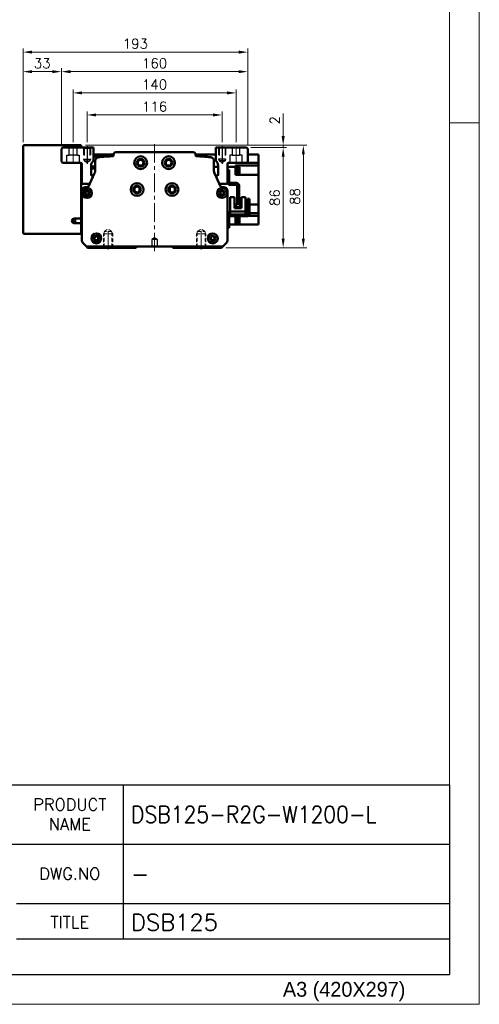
# Model space of a CAD drawing. Header units: millimetres. Extents: x 46891 to 50687, y 6223 to 10043.
# Tile 5 of 6: x 50293 to 50687, y 8529 to 9374. Entities that reach past the tile are written whole.
import ezdxf

# ---------------------------------------------------------------- set-up
doc = ezdxf.new("R2010")
doc.units = ezdxf.units.MM
doc.header["$LTSCALE"] = 0.5
for name, pattern in [('CENTER', [50.8, 31.75, -6.35, 6.35, -6.35]), ('HIDDEN', [9.525, 6.35, -3.175]), ('HIDDENX2', [19.05, 12.7, -6.35])]:
    doc.linetypes.add(name, pattern=pattern)
doc.layers.get('0').update_dxf_attribs({"lineweight": 20})
doc.layers.add('1', color=1, linetype='CENTER', lineweight=13)
doc.layers.add('외형선(ISO)', color=7, linetype='Continuous', lineweight=50)
for name, color, linetype in [('2', 2, 'HIDDENX2'), ('3', 3, 'Continuous'), ('C', 1, 'CENTER')]:
    doc.layers.add(name, color=color, linetype=linetype)
doc.styles.add('ACISOGDT', font='amgdt.shx')
doc.styles.add('DSR TEXT', font='romans.shx', dxfattribs={"bigfont": 'whgtxt.shx'})
doc.styles.get("Standard").update_dxf_attribs({"font": 'romans.shx', "bigfont": 'whgtxt.shx'})
doc.dimstyles.new('DSR', dxfattribs={"dimscale": 2, "dimtxt": 3, "dimasz": 3, "dimexe": 0.5, "dimexo": 0.5, "dimgap": 0.5, "dimtad": 1, "dimdsep": 46, "dimtxsty": 'Standard', "dimcen": 2.5, "dimclrd": 4, "dimclre": 4, "dimclrt": 2, "dimadec": 0, "dimazin": 2, "dimtfac": 1, "dimtmove": 0, "dimatfit": 3, "dimfxl": 0, "dimlwd": -1, "dimlwe": -1, "dimarcsym": 0})

# ---------------------------------------------------------------- blocks, each defined once
blk = doc.blocks.new('A$C13F00394')
at = {"layer": '3'}
for p, q in [((0, 32), (202.32, 32)), ((147.32, 32), (147.32, 6)), ((202.32, 32), (202.32, 0)), ((97.32, 22), (202.32, 22)), ((129.32, 12), (202.32, 12)), ((202.32, 6), (129.32, 6)), ((0, 0), (202.32, 0))]:
    blk.add_line(p, q, dxfattribs=at)
at = {"color": 7, "char_height": 2, "attachment_point": 5, "style": 'DSR TEXT'}
for s, insert in [('PRODUCT\\PNAME', (138.32, 27)), ('DWG.NO', (138.32, 17)), ('TITLE', (138.32, 8.83))]:
    blk.add_mtext(s, dxfattribs=dict(at, insert=insert))
blk = doc.blocks.new('A$C1C1952E1')
at = {"color": 1}
blk.add_lwpolyline([(0, 0), (420, 0), (420, 297), (0, 297)], close=True, dxfattribs=at)
at = {"color": 3}
blk.add_lwpolyline([(5, 5), (415, 5), (415, 292), (5, 292)], close=True, dxfattribs=at)
at = {"color": 7, "style": 'ACISOGDT'}
blk.add_text('A3 (420X297)', height=2.5, dxfattribs=at).set_placement((386.91, 1.28))
blk = doc.blocks.new('*D76')
at = {"color": 1, "linetype": 'ByBlock'}
for p, q in [((50350.37, 9269.31), (50350.37, 9295.56)), ((50458.57, 9292.56), (50358.17, 9292.56)), ((50466.37, 9269.31), (50466.37, 9295.56))]:
    blk.add_line(p, q, dxfattribs=at)
at = {"color": 1}
for points in [[(50358.17, 9293.86), (50358.17, 9291.26), (50350.37, 9292.56)], [(50458.57, 9293.86), (50458.57, 9291.26), (50466.37, 9292.56)]]:
    blk.add_solid(points, dxfattribs=at)
at = {"layer": 'Defpoints', "color": 0}
for p in [(50350.37, 9292.56), (50350.37, 9265.71), (50466.37, 9265.71)]:
    blk.add_point(p, dxfattribs=at)
at = {"color": 3, "insert": (50408.37, 9299.76), "char_height": 8.4, "attachment_point": 5, "style": 'DSR TEXT'}
blk.add_mtext('116', dxfattribs=at)
blk = doc.blocks.new('t8')
at = {"color": 2, "linetype": 'HIDDEN'}
for p, q in [((-4, 0), (-4, -12)), ((-3.4, -0.6), (-4, 0)), ((3.4, -0.6), (4, 0)), ((4, 0), (4, -12)), ((-3.4, -0.6), (3.4, -0.6)), ((-3.4, -0.6), (-3.4, -14)), ((3.4, -0.6), (3.4, -14)), ((-4, -12), (4, -12)), ((-4, -12), (-3.4, -13.04)), ((-3.4, -14), (3.4, -14)), ((-3.4, -14), (0, -15.96)), ((3.4, -14), (0, -15.96)), ((4, -12), (3.4, -13.04))]:
    blk.add_line(p, q, dxfattribs=at)
at = {"color": 1, "linetype": 'CENTER'}
blk.add_line((0, 1.44), (0, -17.13), dxfattribs=at)
blk = doc.blocks.new('A$C3CAC45BB')
blk.add_line((10.6, 20), (9, 20))
at = {"layer": '외형선(ISO)'}
for p, q in [((17.4, 50), (17.4, 38.6)), ((19, 50), (17.4, 50)), ((9, 20), (9, 36.5)), ((10.6, 36.5), (10.6, 20)), ((11.1, 38.6), (16.9, 38.6)), ((16.9, 37), (11.1, 37)), ((17.4, 38.6), (18.94, 38.6)), ((3.3, 26.5), (3.3, 14.1)), ((7, 26.5), (3.3, 26.5)), ((7, 17.1), (7, 26.5)), ((16.7, 26.5), (13, 26.5)), ((13, 26.5), (13, 17.1)), ((16.7, 14.1), (16.7, 26.5)), ((1.6, 25), (0, 25)), ((0, 22), (0, 25)), ((0, 22), (0, 12)), ((1.6, 25), (1.6, 22)), ((1.6, 12.1), (1.6, 22)), ((7, 18.1), (13, 18.1)), ((13, 17.8), (7, 17.8)), ((7, 17.1), (13, 17.1)), ((2, 10), (16.9, 10)), ((17, 11.6), (2.1, 11.6)), ((3.3, 11.6), (3.3, 14.1)), ((5.3, 14.1), (3.3, 14.1)), ((14.7, 14.1), (5.3, 14.1)), ((16.7, 14.1), (14.7, 14.1)), ((16.7, 14.1), (16.7, 11.6)), ((17.4, 9.5), (17.4, 3)), ((17.4, 0), (17.4, 3)), ((17.4, 0), (19, 0))]:
    blk.add_line(p, q, dxfattribs=at)
for centre, radius, start, end in [((11.1, 36.5), 2.1, 90, 180), ((11.1, 36.5), 0.5, 90, 180), ((16.9, 39.1), 0.5, 270, 0), ((16.9, 39.1), 2.1, 270, 346.22585), ((16.9, 39.1), 2.1, 346.22585, 0), ((2, 12), 2, 179.99989, 269.99989), ((2.1, 12.1), 0.5, 179.99989, 269.99989), ((16.9, 9.5), 0.5, 359.99989, 89.99989), ((17, 9.6), 2, 0.24541, 89.99989)]:
    blk.add_arc(centre, radius, start, end, dxfattribs=at)
blk = doc.blocks.new('*D79')
at = {"color": 1, "linetype": 'ByBlock'}
for p, q in [((50338.37, 9269.16), (50338.37, 9314.5)), ((50470.57, 9311.5), (50346.17, 9311.5)), ((50478.37, 9269.16), (50478.37, 9314.5))]:
    blk.add_line(p, q, dxfattribs=at)
at = {"color": 1}
for points in [[(50346.17, 9312.8), (50346.17, 9310.2), (50338.37, 9311.5)], [(50470.57, 9312.8), (50470.57, 9310.2), (50478.37, 9311.5)]]:
    blk.add_solid(points, dxfattribs=at)
at = {"layer": 'Defpoints', "color": 0}
for p in [(50338.37, 9311.5), (50338.37, 9265.56), (50478.37, 9265.56)]:
    blk.add_point(p, dxfattribs=at)
at = {"color": 3, "insert": (50408.37, 9318.7), "char_height": 8.4, "attachment_point": 5, "style": 'DSR TEXT'}
blk.add_mtext('140', dxfattribs=at)
blk = doc.blocks.new('*D78')
at = {"color": 1, "linetype": 'ByBlock'}
for p, q in [((50328.37, 9267.16), (50328.37, 9332.73)), ((50480.57, 9329.73), (50336.17, 9329.73)), ((50488.37, 9267.16), (50488.37, 9332.73))]:
    blk.add_line(p, q, dxfattribs=at)
at = {"color": 1}
for points in [[(50336.17, 9331.03), (50336.17, 9328.43), (50328.37, 9329.73)], [(50480.57, 9331.03), (50480.57, 9328.43), (50488.37, 9329.73)]]:
    blk.add_solid(points, dxfattribs=at)
at = {"layer": 'Defpoints', "color": 0}
for p in [(50328.37, 9329.73), (50328.37, 9263.56), (50488.37, 9263.56)]:
    blk.add_point(p, dxfattribs=at)
at = {"color": 3, "insert": (50408.37, 9336.93), "char_height": 8.4, "attachment_point": 5, "style": 'DSR TEXT'}
blk.add_mtext('160', dxfattribs=at)
blk = doc.blocks.new('*D80')
at = {"color": 1, "linetype": 'ByBlock'}
for p, q in [((50295.37, 9269.16), (50295.37, 9332.73)), ((50320.57, 9329.73), (50303.17, 9329.73)), ((50328.37, 9267.16), (50328.37, 9332.73))]:
    blk.add_line(p, q, dxfattribs=at)
at = {"color": 1}
for points in [[(50303.17, 9331.03), (50303.17, 9328.43), (50295.37, 9329.73)], [(50320.57, 9331.03), (50320.57, 9328.43), (50328.37, 9329.73)]]:
    blk.add_solid(points, dxfattribs=at)
at = {"layer": 'Defpoints', "color": 0}
for p in [(50295.37, 9329.73), (50295.37, 9265.56), (50328.37, 9263.56)]:
    blk.add_point(p, dxfattribs=at)
at = {"color": 3, "insert": (50311.87, 9336.93), "char_height": 8.4, "attachment_point": 5, "style": 'DSR TEXT'}
blk.add_mtext('33', dxfattribs=at)
blk = doc.blocks.new('*D81')
at = {"color": 1, "linetype": 'ByBlock'}
for p, q in [((50295.37, 9269.16), (50295.37, 9349.5)), ((50303.17, 9346.5), (50480.57, 9346.5)), ((50488.37, 9267.16), (50488.37, 9349.5))]:
    blk.add_line(p, q, dxfattribs=at)
at = {"color": 1}
for points in [[(50303.17, 9347.8), (50303.17, 9345.2), (50295.37, 9346.5)], [(50480.57, 9347.8), (50480.57, 9345.2), (50488.37, 9346.5)]]:
    blk.add_solid(points, dxfattribs=at)
at = {"layer": 'Defpoints', "color": 0}
for p in [(50488.37, 9346.5), (50295.37, 9265.56), (50488.37, 9263.56)]:
    blk.add_point(p, dxfattribs=at)
at = {"color": 3, "insert": (50391.87, 9353.7), "char_height": 8.4, "attachment_point": 5, "style": 'DSR TEXT'}
blk.add_mtext('193', dxfattribs=at)
blk = doc.blocks.new('*D82')
at = {"color": 1, "linetype": 'ByBlock'}
for p, q in [((50490.97, 9264.56), (50521.77, 9264.56)), ((50518.77, 9256.76), (50518.77, 9186.36)), ((50469.47, 9178.56), (50521.77, 9178.56))]:
    blk.add_line(p, q, dxfattribs=at)
at = {"color": 1}
for points in [[(50517.47, 9256.76), (50520.07, 9256.76), (50518.77, 9264.56)], [(50517.47, 9186.36), (50520.07, 9186.36), (50518.77, 9178.56)]]:
    blk.add_solid(points, dxfattribs=at)
at = {"layer": 'Defpoints', "color": 0}
for p in [(50487.37, 9264.56), (50465.87, 9178.56), (50518.77, 9178.56)]:
    blk.add_point(p, dxfattribs=at)
at = {"color": 3, "insert": (50511.57, 9221.56), "char_height": 8.4, "attachment_point": 5, "rotation": 90, "style": 'DSR TEXT'}
blk.add_mtext('86', dxfattribs=at)
blk = doc.blocks.new('*D88')
at = {"color": 1, "linetype": 'ByBlock'}
for p, q in [((50518.77, 9274.36), (50518.77, 9293.76)), ((50348.97, 9266.56), (50521.77, 9266.56)), ((50518.77, 9264.56), (50518.77, 9266.56)), ((50490.97, 9264.56), (50521.77, 9264.56)), ((50518.77, 9256.76), (50518.77, 9248.95))]:
    blk.add_line(p, q, dxfattribs=at)
at = {"color": 1}
for points in [[(50517.47, 9274.36), (50520.07, 9274.36), (50518.77, 9266.56)], [(50517.47, 9256.76), (50520.07, 9256.76), (50518.77, 9264.56)]]:
    blk.add_solid(points, dxfattribs=at)
at = {"layer": 'Defpoints', "color": 0}
for p in [(50345.37, 9266.56), (50518.77, 9266.56), (50487.37, 9264.56)]:
    blk.add_point(p, dxfattribs=at)
at = {"color": 3, "insert": (50511.57, 9287.96), "char_height": 8.4, "attachment_point": 5, "rotation": 90, "style": 'DSR TEXT'}
blk.add_mtext('2', dxfattribs=at)
blk = doc.blocks.new('*D89')
at = {"color": 1, "linetype": 'ByBlock'}
for p, q in [((50348.97, 9266.56), (50539.1, 9266.56)), ((50536.1, 9258.76), (50536.1, 9186.36)), ((50469.47, 9178.56), (50539.1, 9178.56))]:
    blk.add_line(p, q, dxfattribs=at)
at = {"color": 1}
for points in [[(50534.8, 9258.76), (50537.4, 9258.76), (50536.1, 9266.56)], [(50534.8, 9186.36), (50537.4, 9186.36), (50536.1, 9178.56)]]:
    blk.add_solid(points, dxfattribs=at)
at = {"layer": 'Defpoints', "color": 0}
for p in [(50345.37, 9266.56), (50465.87, 9178.56), (50536.1, 9178.56)]:
    blk.add_point(p, dxfattribs=at)
at = {"color": 3, "insert": (50528.9, 9222.56), "char_height": 8.4, "attachment_point": 5, "rotation": 90, "style": 'DSR TEXT'}
blk.add_mtext('88', dxfattribs=at)

msp = doc.modelspace()

# ---------------------------------------------------------------- linework, layer by layer
at = {"color": 1}
msp.add_line((50687.20972, 9285.82874), (50661.72712, 9285.82874), dxfattribs=at)
at = {"layer": '1'}
for p, q in [((50338.36906, 9265.55564), (50338.36906, 9250.55564)), ((50408.36906, 9267.55564), (50408.36906, 9174.55564)), ((50478.36906, 9265.55564), (50478.36906, 9250.55564))]:
    msp.add_line(p, q, dxfattribs=at)
at = {"layer": '2'}
for p, q in [((50333.11906, 9251.55564), (50333.11906, 9258.05564)), ((50333.11906, 9258.05564), (50335.06906, 9258.05564)), ((50335.06906, 9258.05564), (50335.06906, 9264.55564)), ((50341.66906, 9258.05564), (50335.06906, 9258.05564)), ((50341.66906, 9264.55564), (50341.66906, 9258.05564)), ((50341.66906, 9258.05564), (50343.61906, 9258.05564)), ((50343.61906, 9258.05564), (50343.61906, 9251.55564)), ((50347.36906, 9264.55564), (50347.36906, 9254.55564)), ((50347.86906, 9264.05564), (50347.36906, 9264.55564)), ((50347.86906, 9264.05564), (50347.86906, 9253.05564)), ((50347.86906, 9264.05564), (50352.86906, 9264.05564)), ((50352.86906, 9264.05564), (50353.36906, 9264.55564)), ((50352.86906, 9264.05564), (50352.86906, 9253.05564)), ((50353.36906, 9264.55564), (50353.36906, 9254.55564)), ((50463.36906, 9264.55564), (50463.36906, 9254.55564)), ((50463.86906, 9264.05564), (50463.36906, 9264.55564)), ((50463.86906, 9264.05564), (50463.86906, 9253.05564)), ((50468.86906, 9264.05564), (50463.86906, 9264.05564)), ((50468.86906, 9264.05564), (50469.36906, 9264.55564)), ((50468.86906, 9264.05564), (50468.86906, 9253.05564)), ((50469.36906, 9264.55564), (50469.36906, 9254.55564)), ((50475.06906, 9258.05564), (50473.11906, 9258.05564)), ((50473.11906, 9258.05564), (50473.11906, 9251.55564)), ((50475.06906, 9264.55564), (50475.06906, 9258.05564)), ((50475.06906, 9258.05564), (50481.66906, 9258.05564)), ((50481.66906, 9258.05564), (50481.66906, 9264.55564)), ((50483.61906, 9258.05564), (50481.66906, 9258.05564)), ((50483.61906, 9251.55564), (50483.61906, 9258.05564)), ((50347.36906, 9254.55564), (50353.36906, 9254.55564)), ((50347.36906, 9254.55564), (50347.86906, 9253.68961)), ((50347.86906, 9253.05564), (50350.36906, 9251.61226)), ((50347.86906, 9253.05564), (50352.86906, 9253.05564)), ((50352.86906, 9253.05564), (50350.36906, 9251.61226)), ((50353.36906, 9254.55564), (50352.86906, 9253.68961)), ((50469.36906, 9254.55564), (50463.36906, 9254.55564)), ((50463.36906, 9254.55564), (50463.86906, 9253.68961)), ((50468.86906, 9253.05564), (50463.86906, 9253.05564)), ((50463.86906, 9253.05564), (50466.36906, 9251.61226)), ((50468.86906, 9253.05564), (50466.36906, 9251.61226)), ((50469.36906, 9254.55564), (50468.86906, 9253.68961)), ((50408.36906, 9187.05779), (50405.86906, 9185.55564)), ((50405.86906, 9185.55564), (50405.86906, 9179.55564)), ((50410.86906, 9185.55564), (50405.86906, 9185.55564)), ((50410.86906, 9185.55564), (50408.36906, 9187.05779)), ((50410.86906, 9179.55564), (50410.86906, 9185.55564)), ((50405.86906, 9179.55564), (50410.86906, 9179.55564))]:
    msp.add_line(p, q, dxfattribs=at)
at = {"layer": '3'}
for p in [(50661.72712, 8717.56676), (49630.61213, 8554.47812)]:
    msp.add_line(p, (50661.72712, 8554.47812), dxfattribs=at)
at = {"layer": 'C'}
for p, q in [((50350.36906, 9265.70697), (50350.36906, 9250.72739)), ((50466.36906, 9265.70697), (50466.36906, 9250.72739))]:
    msp.add_line(p, q, dxfattribs=at)
at = {"layer": '외형선(ISO)'}
for p, q in [((50295.36906, 9191.55564), (50295.36906, 9265.55564)), ((50296.36906, 9266.55564), (50345.36906, 9266.55564)), ((50345.36906, 9265.55564), (50345.36906, 9266.55564)), ((50345.36906, 9264.55564), (50345.36906, 9265.55564)), ((50328.36906, 9263.55564), (50329.36906, 9264.55564)), ((50328.36906, 9252.55564), (50328.36906, 9263.55564)), ((50329.36906, 9264.55564), (50355.86906, 9264.55564)), ((50355.86906, 9264.55564), (50355.86906, 9253.08446)), ((50373.14165, 9258.55564), (50355.86906, 9258.55564)), ((50355.86906, 9256.84323), (50367.14761, 9256.84323)), ((50373.14165, 9257.77112), (50373.14165, 9258.55564)), ((50375.14165, 9260.55564), (50441.59647, 9260.55564)), ((50443.59647, 9258.55564), (50443.59647, 9257.77112)), ((50443.59647, 9258.55564), (50460.86906, 9258.55564)), ((50460.86906, 9253.08446), (50460.86906, 9264.55564)), ((50460.86906, 9264.55564), (50487.36906, 9264.55564)), ((50487.36906, 9264.55564), (50488.36906, 9263.55564)), ((50488.36906, 9263.55564), (50488.36906, 9252.55564)), ((50488.36906, 9258.55564), (50497.46906, 9258.55564)), ((50497.46906, 9255.05564), (50497.46906, 9258.55564)), ((50329.36906, 9251.55564), (50328.36906, 9252.55564)), ((50344.86906, 9251.55564), (50329.36906, 9251.55564)), ((50345.36906, 9203.55564), (50345.36906, 9251.42167)), ((50345.86906, 9249.55564), (50345.36906, 9249.55564)), ((50345.86906, 9244.05564), (50345.86906, 9250.55564)), ((50353.86906, 9249.08446), (50353.86906, 9241.05564)), ((50353.86906, 9248.30564), (50357.36906, 9248.30564)), ((50357.36906, 9244.65382), (50357.36906, 9253.21813)), ((50459.36906, 9253.21813), (50459.36906, 9244.65382)), ((50462.86906, 9241.05564), (50462.86906, 9249.08446)), ((50470.86906, 9250.55564), (50470.86906, 9244.05564)), ((50487.36906, 9251.55564), (50471.86906, 9251.55564)), ((50477.96906, 9249.06372), (50497.46906, 9249.06372)), ((50477.96906, 9249.06372), (50477.96906, 9248.51432)), ((50477.96906, 9248.11501), (50477.96906, 9248.51432)), ((50488.36906, 9252.55564), (50487.36906, 9251.55564)), ((50487.36906, 9251.55564), (50497.46906, 9251.55564)), ((50497.46906, 9255.05564), (50497.46906, 9251.55564)), ((50497.46906, 9251.55564), (50497.46906, 9249.06372)), ((50497.46906, 9244.55564), (50497.46906, 9249.06372)), ((50346.36906, 9243.55564), (50345.86906, 9244.05564)), ((50345.86906, 9243.05564), (50346.36906, 9243.55564)), ((50345.86906, 9242.05564), (50345.86906, 9243.05564)), ((50346.36906, 9241.55564), (50345.86906, 9242.05564)), ((50345.86906, 9241.05564), (50346.36906, 9241.55564)), ((50345.86906, 9240.05564), (50345.86906, 9241.05564)), ((50346.36906, 9239.55564), (50345.86906, 9240.05564)), ((50351.63718, 9231.13658), (50356.90885, 9242.55853)), ((50353.86906, 9246.55564), (50357.36906, 9246.55564)), ((50354.36906, 9240.55564), (50355.98444, 9240.55564)), ((50459.36906, 9248.11501), (50462.86906, 9248.11501)), ((50459.82926, 9242.55853), (50465.10093, 9231.13658)), ((50460.75367, 9240.55564), (50462.36906, 9240.55564)), ((50470.86906, 9244.05564), (50470.36906, 9243.55564)), ((50470.36906, 9243.55564), (50470.86906, 9243.05564)), ((50470.86906, 9242.05564), (50470.36906, 9241.55564)), ((50470.36906, 9241.55564), (50470.86906, 9241.05564)), ((50470.86906, 9240.05564), (50470.36906, 9239.55564)), ((50470.86906, 9248.11501), (50477.96906, 9248.11501)), ((50470.86906, 9243.05564), (50470.86906, 9242.05564)), ((50470.86906, 9241.05564), (50470.86906, 9240.05564)), ((50477.96906, 9241.05564), (50477.96906, 9248.11501)), ((50477.96906, 9247.8516), (50478.46906, 9247.8516)), ((50477.96906, 9241.8516), (50478.46906, 9241.8516)), ((50477.96906, 9241.05564), (50497.46906, 9241.05564)), ((50478.46906, 9241.8516), (50478.46906, 9247.8516)), ((50478.46906, 9247.8016), (50479.16906, 9247.8016)), ((50478.46906, 9241.9016), (50479.16906, 9241.9016)), ((50479.16906, 9241.9016), (50479.16906, 9247.8016)), ((50479.16906, 9247.6516), (50481.16906, 9247.6516)), ((50479.16906, 9242.0516), (50481.16906, 9242.0516)), ((50481.16906, 9242.0516), (50481.16906, 9247.6516)), ((50497.46906, 9244.55564), (50497.46906, 9241.05564)), ((50497.46906, 9215.75564), (50497.46906, 9241.05564)), ((50345.86906, 9239.05564), (50346.36906, 9239.55564)), ((50345.86906, 9234.55564), (50345.86906, 9239.05564)), ((50351.36906, 9233.55564), (50346.86906, 9233.55564)), ((50469.86906, 9233.55564), (50465.36906, 9233.55564)), ((50470.36906, 9239.55564), (50470.86906, 9239.05564)), ((50470.86906, 9239.05564), (50470.86906, 9234.55564)), ((50345.86906, 9184.79828), (50345.86906, 9227.55564)), ((50348.86906, 9230.55564), (50350.72923, 9230.55564)), ((50395.36906, 9229.9854), (50395.36906, 9227.12588)), ((50421.36906, 9229.9854), (50421.36906, 9227.12588)), ((50466.00889, 9230.55564), (50467.86906, 9230.55564)), ((50470.86906, 9227.55564), (50470.86906, 9184.79828)), ((50479.26906, 9215.75564), (50476.86904, 9215.75564)), ((50477.96906, 9215.75564), (50477.96906, 9213.65578)), ((50482.86904, 9215.75564), (50480.86906, 9215.75564)), ((50488.26902, 9215.75564), (50486.56904, 9215.75564)), ((50497.46906, 9215.75564), (50489.86902, 9215.75564)), ((50497.46906, 9215.75564), (50497.46906, 9212.25564)), ((50470.86906, 9208.99627), (50473.16905, 9208.99627)), ((50486.56905, 9208.27702), (50488.26904, 9208.27702)), ((50489.19174, 9206.05564), (50497.46906, 9206.05564)), ((50489.86904, 9208.27702), (50497.46906, 9208.27702)), ((50497.46906, 9208.27702), (50497.46906, 9212.25564)), ((50497.46906, 9208.27702), (50497.46906, 9206.05564)), ((50497.46906, 9206.05564), (50497.46906, 9202.55564)), ((50345.36906, 9203.55564), (50339.36906, 9203.55564)), ((50339.36906, 9199.55564), (50345.36906, 9199.55564)), ((50345.36906, 9199.55564), (50345.36906, 9203.55564)), ((50345.36906, 9202.55564), (50345.86906, 9202.55564)), ((50345.36906, 9202.09813), (50345.86906, 9202.09813)), ((50345.36906, 9191.55564), (50345.36906, 9199.55564)), ((50345.36906, 9198.55564), (50345.86906, 9198.55564)), ((50470.86906, 9198.55564), (50477.96906, 9198.55564)), ((50473.46906, 9198.55564), (50473.46906, 9198.52072)), ((50473.46906, 9198.52072), (50474.16906, 9198.52072)), ((50474.16906, 9198.52072), (50474.16906, 9198.55564)), ((50477.96906, 9205.55578), (50477.96906, 9204.11562)), ((50477.96906, 9205.06693), (50478.46906, 9205.06693)), ((50477.96906, 9198.55564), (50477.96906, 9204.11562)), ((50477.96906, 9199.06693), (50478.46906, 9199.06693)), ((50477.96906, 9198.55564), (50497.46906, 9198.55564)), ((50478.46906, 9199.06693), (50478.46906, 9205.06693)), ((50478.46906, 9205.01693), (50479.16906, 9205.01693)), ((50478.46906, 9199.11693), (50479.16906, 9199.11693)), ((50479.16906, 9199.11693), (50479.16906, 9205.01693)), ((50479.16906, 9204.86693), (50481.16906, 9204.86693)), ((50479.16906, 9199.26693), (50481.16906, 9199.26693)), ((50481.16906, 9199.26693), (50481.16906, 9204.86693)), ((50497.46906, 9198.55564), (50497.46906, 9202.55564)), ((50345.36906, 9190.55564), (50296.36906, 9190.55564)), ((50345.36906, 9190.55564), (50345.36906, 9191.55564)), ((50349.86906, 9179.55564), (50346.74774, 9182.67696)), ((50469.99038, 9182.67696), (50466.86906, 9179.55564)), ((50350.86906, 9178.55564), (50349.86906, 9179.55564)), ((50466.86906, 9179.55564), (50349.86906, 9179.55564)), ((50392.36906, 9178.55564), (50350.86906, 9178.55564)), ((50393.22261, 9179.40919), (50392.36906, 9178.55564)), ((50424.36906, 9178.55564), (50423.5155, 9179.40919)), ((50465.86906, 9178.55564), (50424.36906, 9178.55564)), ((50466.86906, 9179.55564), (50465.86906, 9178.55564))]:
    msp.add_line(p, q, dxfattribs=at)
for centre, radius in [((50396.36906, 9251.55564), 5.5), ((50420.36906, 9251.55564), 5.5), ((50396.36906, 9251.55564), 3.3), ((50396.36906, 9251.55564), 2.4585), ((50420.36906, 9251.55564), 3.3), ((50420.36906, 9251.55564), 2.4585), ((50393.36906, 9228.55564), 5.5), ((50393.36906, 9228.55564), 3.3), ((50423.36906, 9228.55564), 5.5), ((50423.36906, 9228.55564), 3.3), ((50350.36906, 9225.55564), 4.25), ((50350.36906, 9225.55564), 2.25), ((50393.36906, 9228.55564), 2.4585), ((50423.36906, 9228.55564), 2.4585), ((50466.36906, 9225.55564), 4.25), ((50466.36906, 9225.55564), 2.25), ((50339.36906, 9201.55564), 1.2295), ((50358.36906, 9186.55564), 4.25), ((50458.36906, 9186.55564), 4.25), ((50358.36906, 9186.55564), 2.25), ((50458.36906, 9186.55564), 2.25)]:
    msp.add_circle(centre, radius, dxfattribs=at)
for centre, radius, start, end in [((50296.36906, 9265.55564), 1, 90, 180), ((50408.36906, 8761.55564), 497, 94.11817749, 95.57599889), ((50372.64165, 9257.77112), 0.5, 274.11817763, 0), ((50375.14165, 9258.55564), 2, 90.00000001, 180), ((50441.59647, 9258.55564), 2, 0, 90.00000001), ((50444.09647, 9257.77112), 0.5, 180, 265.88182253), ((50408.36906, 8761.55564), 497, 84.42400113, 85.88182253), ((50344.86906, 9250.55564), 1, 0, 90), ((50358.86906, 9249.08446), 5, 126.86989765, 180), ((50360.36906, 9253.21813), 3, 95.57599889, 180), ((50456.36906, 9253.21813), 3, 0, 84.42400114), ((50457.86906, 9249.08446), 5, 0, 53.13010235), ((50471.86906, 9250.55564), 1, 90, 180), ((50354.36906, 9241.05564), 0.5, 180, 270), ((50352.36906, 9244.65382), 5, 335.22485944, 0), ((50464.36906, 9244.65382), 5, 180, 204.77514058), ((50462.36906, 9241.05564), 0.5, 270, 0), ((50346.86906, 9234.55564), 1, 180, 270), ((50351.36906, 9230.55564), 3, 65.22491108, 90), ((50465.36906, 9230.55564), 3, 90, 114.775192), ((50469.86906, 9234.55564), 1, 270, 0), ((50348.86906, 9227.55564), 3, 90.00000001, 180), ((50350.36906, 9225.55564), 1.621, 36.950847, 323.04915397), ((50350.36906, 9225.55564), 1.5, 48.18968484, 311.8103164), ((50350.72923, 9231.55564), 1, 270.00000001, 335.22485944), ((50351.76906, 9227.12089), 0.6, 259.96251962, 324.85511582), ((50350.36906, 9225.55564), 1.621, 323.04915084, 36.95084491), ((50351.76906, 9223.99039), 0.6, 35.14488278, 100.03748085), ((50464.96906, 9227.12089), 0.6, 215.14488717, 280.03748127), ((50464.96906, 9223.99039), 0.6, 79.96251962, 144.85511372), ((50466.36906, 9225.55564), 1.621, 216.950847, 143.04915388), ((50466.00889, 9231.55564), 1, 204.77514058, 270.00000001), ((50466.36906, 9225.55564), 1.5, 228.18968484, 131.8103164), ((50467.86906, 9227.55564), 3, 0, 90.00000001), ((50339.36906, 9201.55564), 2, 90, 270), ((50296.36906, 9191.55564), 1, 180, 270), ((50348.86906, 9184.79828), 3, 180, 225.00000001), ((50358.36906, 9186.55564), 1.621, 129.96149723, 50.03850277), ((50358.36906, 9186.55564), 1.6, 134.4153086, 45.5846914), ((50356.89936, 9188.05564), 0.5, 328.99692459, 55.46536904), ((50359.83875, 9188.05564), 0.5, 124.5346268, 211.00307541), ((50458.36906, 9186.55564), 1.621, 129.96149723, 50.03850277), ((50458.36906, 9186.55564), 1.6, 134.4153086, 45.5846914), ((50456.89936, 9188.05564), 0.5, 328.99692458, 55.46537103), ((50459.83875, 9188.05564), 0.5, 124.53462481, 211.00307541), ((50467.86906, 9184.79828), 3, 315.00000001, 0), ((50393.57616, 9179.05564), 0.5, 90, 135), ((50423.16195, 9179.05564), 0.5, 45, 90)]:
    msp.add_arc(centre, radius, start, end, dxfattribs=at)
for points, knots in [([(50351.66448, 9226.53007), (50351.61884, 9226.53815), (50351.57086, 9226.55232), (50351.46789, 9226.59823), (50351.41387, 9226.63359), (50351.36906, 9226.67367)], [0.04726078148, 0.04726078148, 0.04726078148, 0.04726078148, 0.06188557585, 0.06188557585, 0.07992218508, 0.07992218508, 0.07992218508, 0.07992218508]), ([(50351.36906, 9224.43761), (50351.41387, 9224.47769), (50351.46789, 9224.51305), (50351.57086, 9224.55896), (50351.61884, 9224.57313), (50351.66448, 9224.58121)], [0.07992218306, 0.07992218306, 0.07992218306, 0.07992218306, 0.09795879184, 0.09795879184, 0.11258358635, 0.11258358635, 0.11258358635, 0.11258358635]), ([(50465.36906, 9226.67367), (50465.32425, 9226.63359), (50465.27022, 9226.59823), (50465.16725, 9226.55232), (50465.11927, 9226.53815), (50465.07363, 9226.53007)], [0.07992218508, 0.07992218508, 0.07992218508, 0.07992218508, 0.09795879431, 0.09795879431, 0.11258358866, 0.11258358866, 0.11258358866, 0.11258358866]), ([(50465.07363, 9224.58121), (50465.11927, 9224.57313), (50465.16725, 9224.55896), (50465.27022, 9224.51305), (50465.32425, 9224.47769), (50465.36906, 9224.43761)], [0.04726078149, 0.04726078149, 0.04726078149, 0.04726078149, 0.06188557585, 0.06188557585, 0.07992218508, 0.07992218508, 0.07992218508, 0.07992218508])]:
    msp.add_open_spline(points, degree=3, knots=knots, dxfattribs=at)
for points in [[(50357.32793, 9187.7981), (50357.30584, 9187.76134), (50357.2787, 9187.72731), (50357.24929, 9187.6985)], [(50359.48882, 9187.6985), (50359.45942, 9187.72731), (50359.43227, 9187.76134), (50359.41018, 9187.7981)], [(50457.32793, 9187.7981), (50457.30584, 9187.76134), (50457.2787, 9187.72731), (50457.24929, 9187.6985)], [(50459.48882, 9187.6985), (50459.45942, 9187.72731), (50459.43227, 9187.76134), (50459.41018, 9187.7981)]]:
    msp.add_open_spline(points, degree=3, dxfattribs=at)

# ---------------------------------------------------------------- block references
at = {"xscale": 5.096520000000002, "yscale": 5.096520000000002, "zscale": 5.096520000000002}
for name, p in [('A$C1C1952E1', (48546.67132, 8528.99552)), ('A$C13F00394', (49630.61214, 8554.47812))]:
    msp.add_blockref(name, p, dxfattribs=at)
at = {"xscale": -1}
msp.add_blockref('A$C3CAC45BB', (50489.86904, 9195.55576), dxfattribs=at)
at = {"rotation": 180}
msp.add_blockref('t8', (50368.36906, 9178.55564), dxfattribs=at)
at = {"xscale": -1, "rotation": 180}
msp.add_blockref('t8', (50448.36906, 9178.55564), dxfattribs=at)

# ---------------------------------------------------------------- texts
at = {"color": 2, "style": 'DSR TEXT', "width": 0.9}
msp.add_text('DSB125-R2G-W1200-L', height=14.270256, dxfattribs=at).set_placement((50388.09783, 8684.85553))
at = {"color": 2, "style": 'DSR TEXT'}
for s, height, p in [('-', 14.27026, (50388.09783, 8633.89033)), ('DSB125', 14.270256, (50388.09783, 8592.22791))]:
    msp.add_text(s, height=height, dxfattribs=at).set_placement(p)

# ---------------------------------------------------------------- dimensions: what is measured, and where the dimension line sits
for base, p1, p2, angle, picture, middle in [((50488.36906, 9346.50386), (50295.36906, 9265.55564), (50488.36906, 9263.55564), 180, '*D81', (50391.86906, 9353.70386)), ((50295.36906, 9329.73486), (50328.36906, 9263.55564), (50295.36906, 9265.55564), 180, '*D80', (50311.86906, 9336.93486)), ((50328.36906, 9329.73486), (50488.36906, 9263.55564), (50328.36906, 9263.55564), 180, '*D78', (50408.36906, 9336.93486)), ((50338.36906, 9311.50123), (50478.36906, 9265.55564), (50338.36906, 9265.55564), 180, '*D79', (50408.36906, 9318.70123)), ((50350.36906, 9292.55749), (50466.36906, 9265.70697), (50350.36906, 9265.70697), 180, '*D76', (50408.36906, 9299.75749)), ((50536.10268, 9178.55564), (50345.36906, 9266.55564), (50465.86906, 9178.55564), 90, '*D89', (50528.90268, 9222.55564)), ((50518.76556, 9178.55564), (50487.36906, 9264.55564), (50465.86906, 9178.55564), 90, '*D82', (50511.56556, 9221.55564))]:
    dim = msp.add_linear_dim(base=base, p1=p1, p2=p2, angle=angle, dimstyle='DSR', override={"dimscale": 3, "dimtxt": 2.8, "dimasz": 2.600136, "dimexe": 1, "dimexo": 1.2, "dimgap": 1, "dimdec": 4, "dimtxsty": 'DSR TEXT', "dimclrd": 1, "dimclre": 1, "dimclrt": 3, "dimtdec": 4, "dimtix": 1})
    dim.commit()
    dim.dimension.update_dxf_attribs({"geometry": picture, "text_midpoint": middle})
dim = msp.add_linear_dim(base=(50518.76556, 9266.55564), p1=(50487.36906, 9264.55564), p2=(50345.36906, 9266.55564), angle=90, dimstyle='DSR', override={"dimscale": 3, "dimtxt": 2.8, "dimasz": 2.600136, "dimexe": 1, "dimexo": 1.2, "dimgap": 1, "dimdec": 4, "dimtxsty": 'DSR TEXT', "dimclrd": 1, "dimclre": 1, "dimclrt": 3, "dimtdec": 4, "dimtix": 1})
dim.commit()
dim.dimension.update_dxf_attribs({"geometry": '*D88', "text_midpoint": (50518.76556, 9287.95646), "dimtype": 160})

doc.saveas('drawing.dxf')
